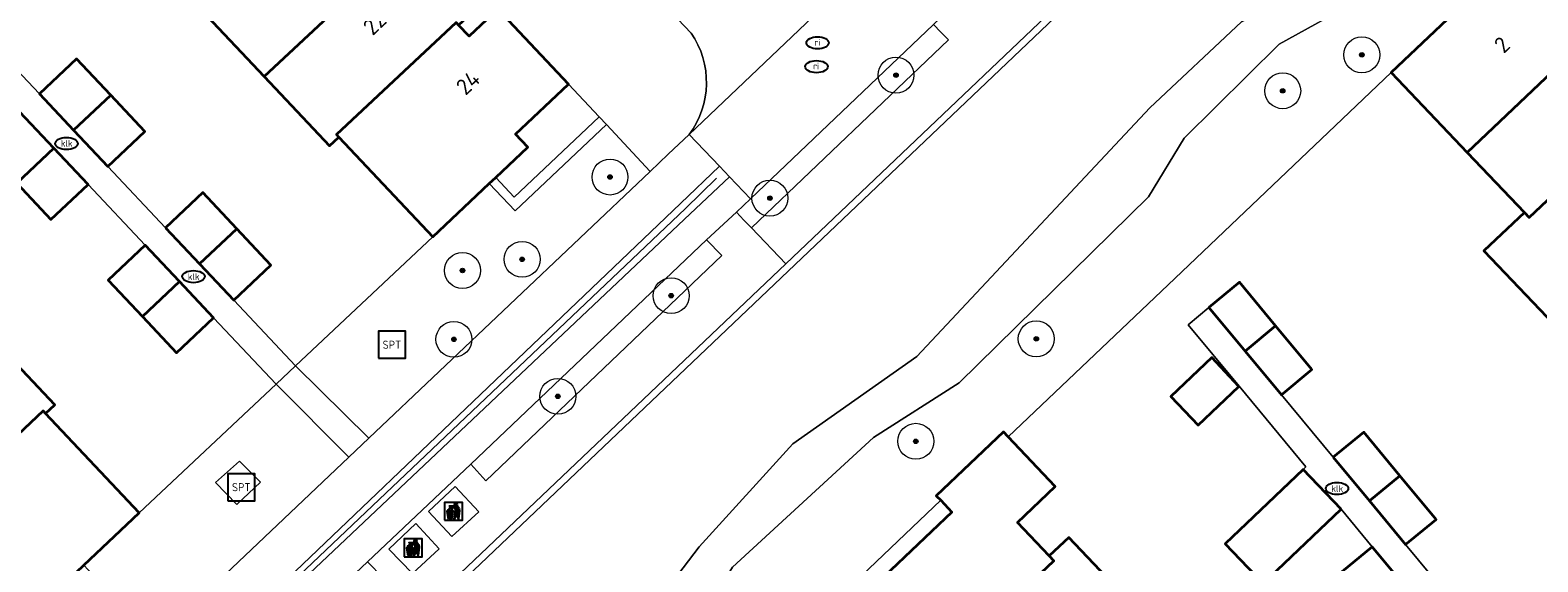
# Model space of a CAD drawing. Header units: metres. Extents: x 103671 to 105190, y 427150 to 429171.
# Tile 84 of 256: x 103834 to 103917, y 427788 to 427818. Entities that reach past the tile are written whole.
import ezdxf
from ezdxf.enums import TextEntityAlignment as Align

# ---------------------------------------------------------------- set-up
doc = ezdxf.new("R2010")
doc.units = ezdxf.units.M
for name, color, linetype, lineweight in [('B-WE-GR-BOOM-S', 253, 'Continuous', 25), ('B-WE-GR-HAAG-GV', 253, 'Continuous', 13), ('B-WE-IE-AFVAL APART PLAATS-S', 253, 'Continuous', 25), ('B-WE-IE-MEUBILAIR-S', 253, 'Continuous', 25), ('B-WE-IE-MEUBILAIR_WEGMEUBILAIR-S', 253, 'Continuous', 25), ('B-WE-IE-TERREINAFSCHEIDING_KUNSTMATIG_MUUR-G', 253, 'IE-TERREINAFSCHEIDING_KUNSTMATIG-SO', 18), ('B-WE-IE-TERREINAFSCHEIDING_KUNSTMATIG_MUUR-GV', 253, 'Continuous', 18), ('B-WE-OG-BEBOUWING-GV', 253, 'Continuous', 35), ('B-WE-OG-BEBOUWING-T18', 7, 'Continuous', 18), ('B-WE-OG-TERREIN_BEGROEID-GV', 253, 'Continuous', 18), ('B-WE-OG-TERREIN_ERF-GV', 253, 'Continuous', 18), ('B-WE-OG-TERREIN_OEVER-GV', 253, 'Continuous', 18), ('B-WE-OG-WATER_SLOOT-GV', 253, 'Continuous', 18), ('B-WE-RI-HWA_GOOT_MOLGOOT-G', 253, 'Continuous', 18), ('B-WE-VH-GESLOTENVERHARDING_BETON-GV', 253, 'Continuous', 18), ('B-WE-VH-ONVERHARD_ZAND-GV', 253, 'Continuous', 18), ('B-WE-VH-OPENVERHARDING-GV', 253, 'Continuous', 18), ('B-WE-VH-OPENVERHARDING_BETONSTRAATSTEEN-GV', 253, 'Continuous', 18)]:
    doc.layers.add(name, color=color, linetype=linetype, lineweight=lineweight)
doc.styles.add('NLCS-ISO', font='NLCS-ISO.ttf')
doc.styles.add('NLCS-ISO-M500-T18', font='NLCS-ISO.ttf', dxfattribs={"height": 0.9})
doc.linetypes.add('IE-TERREINAFSCHEIDING_KUNSTMATIG-SO', pattern='A,4,[82,NLCS.SHX,S=0.75,R=90,X=0,Y=0],4,-2', length=10)

# ---------------------------------------------------------------- blocks, each defined once
blk = doc.blocks.new('SIE-AFVAL APART PLAATS-SO')
h = blk.add_hatch(color=256)
h.dxf.hatch_style = 1
h.paths.add_polyline_path([(-0.09, 0.07), (-1.76, 0.07, 0.819081), (-1.79, -0.09), (-1.4, -2.19, 0.36153), (-1.37, -2.21), (-0.47, -2.21, 0.36153), (-0.44, -2.19), (-0.05, -0.09, 0.819081)])
h.paths.add_polyline_path([(-0.16, -0.1), (-0.2, -0.33), (-0.49, -0.33), (-0.47, -0.1)], flags=16)
h.paths.add_polyline_path([(-0.55, -0.1), (-0.58, -0.33), (-0.87, -0.33), (-0.87, -0.1)], flags=16)
h.paths.add_polyline_path([(-0.22, -0.42), (-0.27, -0.73), (-0.53, -0.73), (-0.5, -0.42)], flags=16)
h.paths.add_polyline_path([(-0.58, -0.42), (-0.61, -0.73), (-0.87, -0.73), (-0.87, -0.42)], flags=16)
h.paths.add_polyline_path([(-0.95, -0.1), (-0.95, -0.33), (-1.27, -0.33), (-1.29, -0.1)], flags=16)
h.paths.add_polyline_path([(-0.95, -0.42), (-0.95, -0.73), (-1.23, -0.73), (-1.26, -0.42)], flags=16)
h.paths.add_polyline_path([(-0.29, -0.83), (-0.34, -1.09), (-0.56, -1.09), (-0.54, -0.83)], flags=16)
h.paths.add_polyline_path([(-0.62, -0.83), (-0.65, -1.09), (-0.87, -1.09), (-0.87, -0.83)], flags=16)
h.paths.add_polyline_path([(-0.95, -0.83), (-0.95, -1.09), (-1.2, -1.09), (-1.22, -0.83)], flags=16)
h.paths.add_polyline_path([(-1.35, -0.33), (-1.64, -0.33), (-1.69, -0.1), (-1.37, -0.1)], flags=16)
h.paths.add_polyline_path([(-1.34, -0.42), (-1.31, -0.73), (-1.57, -0.73), (-1.63, -0.42)], flags=16)
h.paths.add_polyline_path([(-0.36, -1.18), (-0.41, -1.44), (-0.6, -1.44), (-0.57, -1.18)], flags=16)
h.paths.add_polyline_path([(-0.65, -1.18), (-0.68, -1.44), (-0.87, -1.44), (-0.87, -1.18)], flags=16)
h.paths.add_polyline_path([(-1.3, -0.83), (-1.28, -1.09), (-1.5, -1.09), (-1.55, -0.83)], flags=16)
h.paths.add_polyline_path([(-0.95, -1.18), (-0.95, -1.44), (-1.17, -1.44), (-1.19, -1.18)], flags=16)
h.paths.add_polyline_path([(-0.42, -1.53), (-0.47, -1.79), (-0.63, -1.79), (-0.6, -1.53)], flags=16)
h.paths.add_polyline_path([(-1.27, -1.18), (-1.25, -1.44), (-1.44, -1.44), (-1.49, -1.18)], flags=16)
h.paths.add_polyline_path([(-0.69, -1.53), (-0.71, -1.79), (-0.87, -1.79), (-0.87, -1.53)], flags=16)
h.paths.add_polyline_path([(-0.95, -1.53), (-0.95, -1.79), (-1.13, -1.79), (-1.16, -1.53)], flags=16)
h.paths.add_polyline_path([(-1.24, -1.53), (-1.22, -1.79), (-1.37, -1.79), (-1.42, -1.53)], flags=16)
h.paths.add_polyline_path([(-0.49, -1.89), (-0.53, -2.13), (-0.66, -2.13), (-0.64, -1.89)], flags=16)
h.paths.add_polyline_path([(-0.72, -1.89), (-0.74, -2.13), (-0.87, -2.13), (-0.87, -1.89)], flags=16)
h.paths.add_polyline_path([(-0.95, -1.89), (-0.95, -2.13), (-1.1, -2.13), (-1.12, -1.89)], flags=16)
h.paths.add_polyline_path([(-1.21, -1.89), (-1.18, -2.13), (-1.31, -2.13), (-1.35, -1.89)], flags=16)
h.paths.add_polyline_path([(-0.19, 0.78, -0.01173), (-0.3, 0.78, -0.148797), (-0.42, 1.03, -0.136076), (-0.69, 0.87), (-0.78, 0.85, -0.038293), (-1.14, 0.96), (-1.19, 0.81, -0.243822), (-1.56, 0.45, 0.344326), (-1, 0.22, -0.139345), (-0.6, 0.22, 0.618436), (-0.56, 0.27, -0.441494), (-0.47, 0.44, 0.309048)])
h.paths.add_polyline_path([(-0.49, 0.51, 0.351556), (-0.64, 0.31, 0.121061), (-1.02, 0.29, -0.288745), (-1.45, 0.42, 0.203599), (-1.12, 0.79), (-1.09, 0.87, 0.083075), (-0.28, 0.71, -0.242261)], flags=16)
h.paths.add_polyline_path([(-0.4, 0.79, -0.023345), (-0.63, 0.82, 0.07081), (-0.46, 0.9, 0.059965)], flags=16)
h.paths.add_polyline_path([(1.12, 1.48), (-1.07, 1.48, 0.860559), (-1.08, 1.42), (0.29, 1, -0.146703), (0.53, 0.28, 0.421968), (0.56, 0.25), (1.6, 0.31, 0.450293), (1.63, 0.34, 0.122241)])
h.paths.add_polyline_path([(0.26, 1.93, 1), (1.07, 1.93, 1)])
h.paths.add_polyline_path([(1.65, 0.15, 0.429303), (1.62, 0.18), (0.55, 0.23, 0.38429), (0.51, 0.2), (0.16, -2.16, 0.83726), (0.22, -2.18), (0.99, -0.78, -0.688204), (1.05, -0.78), (1.36, -2.14, 0.84934), (1.42, -2.14)])
for p, q in [((-0.09, 0.07), (-1.76, 0.07)), ((-1.4, -2.19), (-1.79, -0.09)), ((-1.37, -0.1), (-1.69, -0.1)), ((-1.64, -0.33), (-1.69, -0.1)), ((-1.64, -0.33), (-1.35, -0.33)), ((-1.63, -0.42), (-1.34, -0.42)), ((-1.57, -0.73), (-1.63, -0.42)), ((-1.57, -0.73), (-1.31, -0.73)), ((-1.55, -0.83), (-1.3, -0.83)), ((-1.5, -1.09), (-1.55, -0.83)), ((-1.5, -1.09), (-1.28, -1.09)), ((-1.49, -1.18), (-1.27, -1.18)), ((-1.44, -1.44), (-1.49, -1.18)), ((-1.44, -1.44), (-1.25, -1.44)), ((-1.42, -1.53), (-1.24, -1.53)), ((-1.37, -1.79), (-1.42, -1.53)), ((-1.37, -1.79), (-1.22, -1.79)), ((-1.37, -2.21), (-0.47, -2.21)), ((-1.31, -2.13), (-1.35, -1.89)), ((-1.35, -1.89), (-1.21, -1.89)), ((-1.31, -2.13), (-1.18, -2.13)), ((-0.95, -0.1), (-1.29, -0.1)), ((-1.27, -0.33), (-0.95, -0.33)), ((-1.26, -0.42), (-0.95, -0.42)), ((-1.23, -0.73), (-0.95, -0.73)), ((-1.22, -0.83), (-0.95, -0.83)), ((-1.2, -1.09), (-0.95, -1.09)), ((-1.19, -1.18), (-0.95, -1.18)), ((-1.17, -1.44), (-0.95, -1.44)), ((-1.16, -1.53), (-0.95, -1.53)), ((-1.13, -1.79), (-0.95, -1.79)), ((-1.12, -1.89), (-0.95, -1.89)), ((-1.1, -2.13), (-0.95, -2.13)), ((-0.95, -0.1), (-0.95, -0.33)), ((-0.95, -0.42), (-0.95, -0.73)), ((-0.95, -0.83), (-0.95, -1.09)), ((-0.95, -1.18), (-0.95, -1.44)), ((-0.95, -1.53), (-0.95, -1.79)), ((-0.95, -1.89), (-0.95, -2.13)), ((-0.87, -0.1), (-0.87, -0.33)), ((-0.55, -0.1), (-0.87, -0.1)), ((-0.87, -0.33), (-0.58, -0.33)), ((-0.87, -0.42), (-0.87, -0.73)), ((-0.87, -0.42), (-0.58, -0.42)), ((-0.87, -0.73), (-0.61, -0.73)), ((-0.87, -0.83), (-0.62, -0.83)), ((-0.87, -0.83), (-0.87, -1.09)), ((-0.87, -1.09), (-0.65, -1.09)), ((-0.87, -1.18), (-0.65, -1.18)), ((-0.87, -1.18), (-0.87, -1.44)), ((-0.87, -1.44), (-0.68, -1.44)), ((-0.87, -1.53), (-0.69, -1.53)), ((-0.87, -1.53), (-0.87, -1.79)), ((-0.87, -1.79), (-0.71, -1.79)), ((-0.87, -1.89), (-0.87, -2.13)), ((-0.87, -1.89), (-0.72, -1.89)), ((-0.87, -2.13), (-0.74, -2.13)), ((-0.66, -2.13), (-0.53, -2.13)), ((-0.64, -1.89), (-0.49, -1.89)), ((-0.63, -1.79), (-0.47, -1.79)), ((-0.6, -1.44), (-0.41, -1.44)), ((-0.6, -1.53), (-0.42, -1.53)), ((-0.57, -1.18), (-0.36, -1.18)), ((-0.56, -1.09), (-0.34, -1.09)), ((-0.54, -0.83), (-0.29, -0.83)), ((-0.53, -0.73), (-0.27, -0.73)), ((-0.53, -2.13), (-0.49, -1.89)), ((-0.5, -0.42), (-0.22, -0.42)), ((-0.49, -0.33), (-0.2, -0.33)), ((-0.16, -0.1), (-0.47, -0.1)), ((-0.47, -1.79), (-0.42, -1.53)), ((-0.44, -2.19), (-0.05, -0.09)), ((-0.41, -1.44), (-0.36, -1.18)), ((-0.34, -1.09), (-0.29, -0.83)), ((-0.27, -0.73), (-0.22, -0.42)), ((-0.2, -0.33), (-0.16, -0.1))]:
    blk.add_line(p, q)
blk.add_lwpolyline([(-2.5, -2.51), (2.5, -2.51), (2.5, 2.49), (-2.5, 2.49)], close=True)
for points in [[(-0.78, 0.85, -0.038293), (-1.14, 0.96), (-1.19, 0.81, -0.243822), (-1.56, 0.45, 0.344326), (-1, 0.22, -0.139345), (-0.6, 0.22, 0.618436), (-0.56, 0.27, -0.441494), (-0.47, 0.44, 0.309048), (-0.19, 0.78, -0.01173), (-0.3, 0.78, -0.01173)], [(-0.78, 0.85), (-0.69, 0.87, 0.136076), (-0.42, 1.03, 0.156405), (-0.29, 0.77)], [(-0.78, 0.85), (-0.69, 0.87, 0.136076), (-0.42, 1.03, 0.148797), (-0.3, 0.78, 0.148797)], [(-0.63, 0.82, 0.07081), (-0.46, 0.9, 0.059965), (-0.4, 0.79, 0.059965)], [(-0.4, 0.79, -0.023345), (-0.63, 0.82)]]:
    blk.add_lwpolyline(points, format="xyb")
for points in [[(-1.09, 0.87), (-1.12, 0.79, -0.203599), (-1.45, 0.42, 0.288745), (-1.02, 0.29, -0.121061), (-0.64, 0.31, -0.351556), (-0.49, 0.51, 0.242261), (-0.28, 0.71, -0.083075)], [(-1.07, 1.48), (1.12, 1.48, -0.122241), (1.63, 0.34, -0.450293), (1.6, 0.31), (0.56, 0.25, -0.421968), (0.53, 0.28, 0.146703), (0.29, 1), (-1.08, 1.42, -0.860559)], [(0.55, 0.23), (1.62, 0.18, -0.429303), (1.65, 0.15), (1.42, -2.14, -0.84934), (1.36, -2.14), (1.05, -0.78, 0.688204), (0.99, -0.78), (0.22, -2.18, -0.83726), (0.16, -2.16), (0.51, 0.2, -0.38429)]]:
    blk.add_lwpolyline(points, format="xyb", close=True)
for points in [[(-1.35, -0.33), (-1.37, -0.1)], [(-1.31, -0.73), (-1.34, -0.42)], [(-1.28, -1.09), (-1.3, -0.83)], [(-1.27, -0.33), (-1.29, -0.1)], [(-1.25, -1.44), (-1.27, -1.18)], [(-1.23, -0.73), (-1.26, -0.42)], [(-1.22, -1.79), (-1.24, -1.53)], [(-1.2, -1.09), (-1.22, -0.83)], [(-1.18, -2.13), (-1.21, -1.89)], [(-1.17, -1.44), (-1.19, -1.18)], [(-1.18, -2.22), (-1.18, -2.21)], [(-1.13, -1.79), (-1.16, -1.53)], [(-1.1, -2.13), (-1.12, -1.89)], [(-0.74, -2.13), (-0.72, -1.89)], [(-0.71, -1.79), (-0.69, -1.53)], [(-0.68, -1.44), (-0.65, -1.18)], [(-0.66, -2.13), (-0.64, -1.89)], [(-0.65, -1.09), (-0.62, -0.83)], [(-0.63, -1.79), (-0.6, -1.53)], [(-0.61, -0.73), (-0.58, -0.42)], [(-0.6, -1.44), (-0.57, -1.18)], [(-0.58, -0.33), (-0.55, -0.1)], [(-0.56, -1.09), (-0.54, -0.83)], [(-0.53, -0.73), (-0.5, -0.42)], [(-0.49, -0.33), (-0.47, -0.1)]]:
    blk.add_lwpolyline(points)
blk.add_circle((0.66, 1.93), 0.401)
for centre, radius, start, end in [((-1.76, -0.01), 0.0869, 90, 247.281), ((-0.09, -0.01), 0.0869, 292.719, 90), ((-1.37, -2.18), 0.0318, 190.4943, 270), ((-0.47, -2.18), 0.0318, 270, 349.5057)]:
    blk.add_arc(centre, radius, start, end)
blk = doc.blocks.new('SIE-MEUBILAIR_PUT_RIOOLPUT-SO')
blk.add_ellipse((0, 0), major_axis=(1.25, 0), ratio=0.54)
at = {"style": 'NLCS-ISO'}
blk.add_text('ri', height=0.75, dxfattribs=at).set_placement((-0.04, 0.07), align=Align.MIDDLE_CENTER)
blk = doc.blocks.new('SIE-MEUBILAIR_PUT_KOLK-SO')
blk.add_ellipse((0, 0), major_axis=(1.25, 0), ratio=0.54)
at = {"style": 'NLCS-ISO'}
blk.add_text('klk', height=0.75, dxfattribs=at).set_placement((0.03, 0), align=Align.MIDDLE_CENTER)
blk = doc.blocks.new('SIE-WEG_SPEELTOESTEL-SO')
at = {"flags": 128}
blk.add_lwpolyline([(-3.75, -3.75), (3.75, -3.75), (3.75, 3.75), (-3.75, 3.75)], close=True, dxfattribs=at)
at = {"style": 'NLCS-ISO'}
blk.add_text('SPT', height=2.25, dxfattribs=at).set_placement((0, 0), align=Align.MIDDLE_CENTER)
blk = doc.blocks.new('SGR-BOOM_GBKN-SO')
at = {"linetype": 'ByBlock', "lineweight": 18}
h = blk.add_hatch(color=0, dxfattribs=at)
h.dxf.hatch_style = 1
edge = h.paths.add_edge_path()
edge.add_arc((0, 0), 0.25, 0, 360)
at = {"color": 0, "linetype": 'ByBlock', "lineweight": 18}
for radius in [2, 0.25]:
    blk.add_circle((0, 0), radius, dxfattribs=at)
at = {"color": 0, "linetype": 'ByBlock', "lineweight": 18, "style": 'NLCS-ISO'}
blk.add_attdef('SOORT', (2.5, 0), '', height=1.5, dxfattribs=at)

msp = doc.modelspace()

# ---------------------------------------------------------------- linework, layer by layer
at = {"layer": 'B-WE-GR-HAAG-GV', "flags": 128}
for points in [[(103872.925, 427807.545), (103873.343, 427807.105), (103873.76, 427806.665), (103884.721, 427817.134), (103884.302, 427817.563), (103883.882, 427817.992), (103873.71, 427808.294)], [(103865.707, 427812.414), (103865.302, 427812.851), (103860.575, 427808.389), (103859.546, 427809.478), (103859.188, 427809.14), (103860.622, 427807.626)], [(103871.269, 427805.998), (103858.164, 427793.525), (103858.99, 427792.606), (103872.124, 427805.137)]]:
    msp.add_lwpolyline(points, close=True, dxfattribs=at)
at = {"layer": 'B-WE-IE-TERREINAFSCHEIDING_KUNSTMATIG_MUUR-G', "flags": 128}
msp.add_lwpolyline([(103788.275, 427720.967), (103789.749, 427722.37), (103791.955, 427724.47), (103818.777, 427750), (103914.947, 427841.537), (103918.264, 427844.694), (103918.915, 427845.314), (103925.304, 427834.025), (103925.634, 427834.225), (103919.011, 427845.923), (103875.669, 427804.671), (103832.356, 427763.447), (103818.228, 427750), (103788.002, 427721.231)], close=True, dxfattribs=at)
at = {"layer": 'B-WE-IE-TERREINAFSCHEIDING_KUNSTMATIG_MUUR-GV', "flags": 128}
msp.add_lwpolyline([(103788.275, 427720.967), (103789.749, 427722.37), (103791.955, 427724.47), (103818.777, 427750), (103914.947, 427841.537), (103918.264, 427844.694), (103918.915, 427845.314), (103925.304, 427834.025), (103925.634, 427834.225), (103919.011, 427845.923), (103875.669, 427804.671), (103832.356, 427763.447), (103818.228, 427750), (103788.002, 427721.231)], close=True, dxfattribs=at)
at = {"layer": 'B-WE-OG-BEBOUWING-GV', "flags": 128}
for points in [[(103843.176, 427818.803), (103846.672, 427815.091), (103854.341, 427822.276), (103850.845, 427825.989)], [(103850.824, 427811.718), (103850.687, 427811.863), (103857.341, 427818.099), (103857.478, 427817.953), (103857.973, 427818.419), (103854.341, 427822.276), (103846.672, 427815.091), (103850.308, 427811.231)], [(103916.239, 427821.882), (103909.331, 427815.308), (103913.557, 427810.867), (103920.467, 427817.433)], [(103857.478, 427817.953), (103857.341, 427818.099), (103850.687, 427811.863), (103850.824, 427811.718), (103856.05, 427806.177), (103859.188, 427809.14), (103859.546, 427809.478), (103861.33, 427811.164), (103860.644, 427811.891), (103863.586, 427814.669), (103859.655, 427818.835), (103858.061, 427817.334)], [(103920.467, 427817.433), (103913.557, 427810.867), (103916.735, 427807.528), (103917.008, 427807.241), (103921.668, 427811.668), (103921.941, 427811.381), (103923.952, 427813.294), (103924.105, 427813.133), (103924.34, 427813.357)], [(103838.145, 427814.052), (103836.245, 427816.068), (103834.178, 427814.12), (103836.078, 427812.104)], [(103838.145, 427814.052), (103836.078, 427812.104), (103837.978, 427810.088), (103840.045, 427812.036)], [(103833.087, 427813.115), (103831.022, 427811.17), (103832.916, 427809.159), (103834.981, 427811.103)], [(103834.981, 427811.103), (103832.916, 427809.159), (103834.815, 427807.142), (103836.88, 427809.086)], [(103918.762, 427800.901), (103925.665, 427807.461), (103921.941, 427811.381), (103921.668, 427811.668), (103917.008, 427807.241), (103916.735, 427807.528), (103914.489, 427805.391)], [(103841.189, 427806.682), (103843.083, 427804.673), (103845.149, 427806.622), (103843.256, 427808.631)], [(103845.149, 427806.622), (103843.083, 427804.673), (103844.983, 427802.658), (103847.049, 427804.606)], [(103841.964, 427803.685), (103840.063, 427805.704), (103837.998, 427803.76), (103839.899, 427801.741)], [(103841.964, 427803.685), (103839.899, 427801.741), (103841.798, 427799.724), (103843.863, 427801.668)], [(103899.201, 427802.243), (103901.213, 427799.815), (103902.907, 427801.219), (103900.895, 427803.646)], [(103902.907, 427801.219), (103901.213, 427799.815), (103903.225, 427797.388), (103904.918, 427798.792)], [(103834.516, 427796.348), (103835.026, 427796.828), (103831.389, 427800.687), (103823.762, 427793.468), (103827.393, 427789.612), (103827.903, 427790.091), (103827.766, 427790.237), (103834.379, 427796.494)], [(103900.862, 427797.853), (103899.362, 427799.461), (103897.079, 427797.288), (103898.595, 427795.694)], [(103830.823, 427783.784), (103833.753, 427786.552), (103834.44, 427785.825), (103836.233, 427787.519), (103836.638, 427787.902), (103839.725, 427790.819), (103834.516, 427796.348), (103834.379, 427796.494), (103827.766, 427790.237), (103827.903, 427790.091), (103828.492, 427789.465), (103826.891, 427787.958)], [(103888.04, 427795.045), (103887.782, 427795.318), (103884.041, 427791.775), (103884.285, 427791.518), (103884.911, 427790.858), (103879.253, 427785.489), (103883.555, 427780.956), (103884.642, 427781.994), (103884.378, 427782.271), (103890.581, 427788.145), (103890.318, 427788.423), (103888.551, 427790.289), (103890.656, 427792.283)], [(103906.109, 427793.908), (103908.12, 427791.48), (103909.814, 427792.884), (103907.803, 427795.312)], [(103906.552, 427791.022), (103904.442, 427793.238), (103900.096, 427789.102), (103902.206, 427786.886)], [(103909.814, 427792.884), (103908.12, 427791.48), (103910.132, 427789.053), (103911.826, 427790.457)], [(103890.318, 427788.423), (103890.581, 427788.145), (103884.378, 427782.271), (103884.642, 427781.994), (103888.319, 427778.143), (103895.595, 427785.032), (103891.407, 427789.454)], [(103908.281, 427788.935), (103906.587, 427787.531), (103908.599, 427785.104), (103910.293, 427786.508)]]:
    msp.add_lwpolyline(points, close=True, dxfattribs=at)
at = {"layer": 'B-WE-OG-TERREIN_BEGROEID-GV', "flags": 128}
for points in [[(103861.506, 427769.715), (103861.163, 427770.079), (103864.851, 427773.561), (103865.142, 427773.256), (103869.231, 427777.156), (103874.715, 427782.388), (103884.285, 427791.518), (103884.041, 427791.775), (103887.782, 427795.318), (103888.04, 427795.045), (103896.924, 427803.5), (103909.331, 427815.308), (103916.239, 427821.882), (103921.289, 427826.688), (103920.162, 427828.658), (103925.822, 427833.889), (103925.634, 427834.225), (103925.304, 427834.025), (103918.915, 427845.314), (103918.264, 427844.694), (103920.976, 427839.253)], [(103919.984, 427831.75), (103912.966, 427824.375), (103907.61, 427819.393), (103903.103, 427816.897), (103897.813, 427811.664), (103895.848, 427808.394), (103885.304, 427798.052), (103880.545, 427795.019), (103872.711, 427787.806), (103869.011, 427781.741), (103863.795, 427776.492), (103857.463, 427772.164), (103852.735, 427767.855), (103847.669, 427761.637), (103835.036, 427750), (103831.866, 427747.08)]]:
    msp.add_lwpolyline(points, dxfattribs=at)
for points in [[(103868.128, 427809.806), (103865.707, 427812.414), (103860.622, 427807.626), (103859.188, 427809.14), (103856.05, 427806.177), (103848.423, 427799.002), (103852.494, 427794.973)], [(103851.381, 427793.917), (103847.335, 427797.978), (103839.725, 427790.819), (103836.638, 427787.902), (103838.101, 427786.349), (103832.962, 427781.505), (103835.012, 427779.354), (103835.496, 427778.846)], [(103843.975, 427792.505), (103845.304, 427793.686), (103846.46, 427792.53), (103845.156, 427791.275)]]:
    msp.add_lwpolyline(points, close=True, dxfattribs=at)
at = {"layer": 'B-WE-OG-TERREIN_ERF-GV', "flags": 128}
for points in [[(103820.305, 427860.617), (103819.214, 427859.59), (103822.879, 427855.696), (103826.375, 427851.982), (103829.871, 427848.269), (103833.367, 427844.556), (103836.862, 427840.843), (103840.358, 427837.129), (103843.854, 427833.416), (103847.35, 427829.702), (103850.845, 427825.989), (103854.341, 427822.276), (103857.973, 427818.419), (103857.478, 427817.953), (103858.061, 427817.334), (103859.655, 427818.835)], [(103865.302, 427812.851), (103863.586, 427814.669), (103860.644, 427811.891), (103861.33, 427811.164), (103859.546, 427809.478), (103860.575, 427808.389)], [(103900.862, 427797.853), (103898.595, 427795.694), (103897.079, 427797.288), (103899.362, 427799.461)]]:
    msp.add_lwpolyline(points, close=True, dxfattribs=at)
for points in [[(103830.981, 427817.511), (103834.178, 427814.12), (103836.245, 427816.068), (103838.145, 427814.052), (103840.045, 427812.036), (103837.978, 427810.088), (103841.189, 427806.682), (103843.256, 427808.631), (103845.149, 427806.622), (103847.049, 427804.606), (103844.983, 427802.658), (103848.423, 427799.002), (103856.05, 427806.177), (103850.824, 427811.718), (103850.308, 427811.231), (103846.672, 427815.091), (103843.176, 427818.803), (103839.679, 427822.516), (103836.183, 427826.228), (103832.686, 427829.941)], [(103927.148, 427787.592), (103923.958, 427790.945), (103919.696, 427795.423), (103921.941, 427797.56), (103918.762, 427800.901), (103914.489, 427805.391), (103916.735, 427807.528), (103913.557, 427810.867), (103909.331, 427815.308), (103896.924, 427803.5), (103888.04, 427795.045), (103890.656, 427792.283), (103888.551, 427790.289), (103890.318, 427788.423), (103891.407, 427789.454), (103895.595, 427785.032)], [(103831.389, 427800.687), (103835.026, 427796.828), (103834.516, 427796.348), (103839.725, 427790.819), (103847.335, 427797.978), (103843.863, 427801.668), (103841.798, 427799.724), (103839.899, 427801.741), (103837.998, 427803.76), (103840.063, 427805.704), (103836.88, 427809.086), (103834.815, 427807.142), (103832.916, 427809.159)], [(103906.587, 427787.531), (103908.281, 427788.935), (103906.552, 427791.022), (103902.206, 427786.886), (103900.096, 427789.102), (103904.442, 427793.238), (103904.595, 427793.384), (103900.879, 427797.868), (103898.047, 427801.286), (103899.201, 427802.243), (103900.895, 427803.646), (103902.907, 427801.219), (103904.918, 427798.792), (103903.225, 427797.388), (103906.109, 427793.908), (103907.803, 427795.312), (103909.814, 427792.884), (103911.826, 427790.457), (103910.132, 427789.053), (103913.016, 427785.573)], [(103879.253, 427785.489), (103884.911, 427790.858), (103884.285, 427791.518), (103874.715, 427782.388)]]:
    msp.add_lwpolyline(points, dxfattribs=at)
at = {"layer": 'B-WE-OG-TERREIN_OEVER-GV', "flags": 128}
for points in [[(103920.976, 427839.253), (103918.264, 427844.694), (103914.947, 427841.537), (103916.991, 427839.91), (103917.547, 427840.478), (103918.92, 427839.058), (103918.549, 427838.726), (103919.054, 427837.333), (103918.378, 427835.519), (103916.334, 427832.657), (103911.266, 427826.093), (103905.16, 427820.353), (103901.015, 427818.13), (103895.904, 427813.351), (103882.959, 427799.518), (103876.067, 427794.653), (103870.86, 427788.926), (103865.584, 427781.985), (103862.346, 427778.252), (103857.959, 427776.228), (103850.181, 427769.023), (103845.551, 427763.331), (103835.929, 427755.077), (103830.381, 427750)], [(103831.866, 427747.08), (103835.036, 427750), (103847.669, 427761.637), (103852.735, 427767.855), (103857.463, 427772.164), (103863.795, 427776.492), (103869.011, 427781.741), (103872.711, 427787.806), (103880.545, 427795.019), (103885.304, 427798.052), (103895.848, 427808.394), (103897.813, 427811.664), (103903.103, 427816.897), (103907.61, 427819.393), (103912.966, 427824.375), (103919.984, 427831.75)]]:
    msp.add_lwpolyline(points, dxfattribs=at)
at = {"layer": 'B-WE-OG-WATER_SLOOT-GV', "flags": 128}
msp.add_lwpolyline([(103830.381, 427750), (103835.929, 427755.077), (103845.551, 427763.331), (103850.181, 427769.023), (103857.959, 427776.228), (103862.346, 427778.252), (103865.584, 427781.985), (103870.86, 427788.926), (103876.067, 427794.653), (103882.959, 427799.518), (103895.904, 427813.351), (103901.015, 427818.13), (103905.16, 427820.353), (103911.266, 427826.093), (103916.334, 427832.657), (103918.378, 427835.519), (103919.054, 427837.333), (103918.549, 427838.726), (103917.937, 427838.178), (103916.573, 427839.482), (103916.991, 427839.91), (103914.947, 427841.537), (103818.777, 427750)], dxfattribs=at)
at = {"layer": 'B-WE-RI-HWA_GOOT_MOLGOOT-G', "flags": 128}
msp.add_lwpolyline([(103835.42, 427774.727), (103837.495, 427776.76), (103870.09, 427807.746), (103870.093, 427807.749), (103871.825, 427809.44)], dxfattribs=at)
at = {"layer": 'B-WE-VH-GESLOTENVERHARDING_BETON-GV', "flags": 128}
for points in [[(103855.807, 427790.895), (103857.101, 427789.496), (103858.601, 427790.88), (103857.298, 427792.29)], [(103853.612, 427788.803), (103854.925, 427787.437), (103856.408, 427788.824), (103855.1, 427790.223)]]:
    msp.add_lwpolyline(points, close=True, dxfattribs=at)
at = {"layer": 'B-WE-VH-ONVERHARD_ZAND-GV', "flags": 128}
for points in [[(103872.925, 427807.545), (103873.343, 427807.105), (103873.76, 427806.665), (103884.721, 427817.134), (103884.302, 427817.563), (103883.882, 427817.992), (103873.71, 427808.294)], [(103865.707, 427812.414), (103865.302, 427812.851), (103860.575, 427808.389), (103859.546, 427809.478), (103859.188, 427809.14), (103860.622, 427807.626)], [(103871.269, 427805.998), (103858.164, 427793.525), (103858.99, 427792.606), (103872.124, 427805.137)], [(103846.46, 427792.53), (103845.304, 427793.686), (103843.975, 427792.505), (103845.156, 427791.275)]]:
    msp.add_lwpolyline(points, close=True, dxfattribs=at)
at = {"layer": 'B-WE-VH-OPENVERHARDING-GV', "flags": 128}
for points in [[(103833.087, 427813.115), (103834.981, 427811.103), (103836.88, 427809.086), (103840.063, 427805.704), (103841.964, 427803.685), (103843.863, 427801.668), (103847.335, 427797.978), (103848.423, 427799.002), (103844.983, 427802.658), (103843.083, 427804.673), (103841.189, 427806.682), (103837.978, 427810.088), (103836.078, 427812.104), (103834.178, 427814.12), (103830.981, 427817.511)], [(103913.016, 427785.573), (103910.132, 427789.053), (103908.12, 427791.48), (103906.109, 427793.908), (103903.225, 427797.388), (103901.213, 427799.815), (103899.201, 427802.243), (103898.047, 427801.286), (103900.879, 427797.868), (103904.595, 427793.384), (103904.442, 427793.238), (103906.552, 427791.022), (103908.281, 427788.935), (103910.293, 427786.508)]]:
    msp.add_lwpolyline(points, dxfattribs=at)
at = {"layer": 'B-WE-VH-OPENVERHARDING_BETONSTRAATSTEEN-GV', "flags": 128}
for points in [[(103805.351, 427883.354), (103808.168, 427880.613), (103812.747, 427876.158), (103823.189, 427865.868), (103819.05, 427861.95), (103820.305, 427860.617), (103859.655, 427818.835), (103863.586, 427814.669), (103865.302, 427812.851), (103865.707, 427812.414), (103868.128, 427809.806), (103869.141, 427810.767), (103870.297, 427811.87)], [(103916.561, 427849.051), (103916.992, 427848.632), (103917.424, 427848.213), (103913.58, 427844.546), (103913.169, 427845.003), (103912.757, 427845.461), (103911.188, 427843.975), (103911.615, 427843.528), (103912.043, 427843.08), (103902.388, 427833.907), (103901.968, 427834.366), (103901.547, 427834.825), (103895.759, 427829.313), (103896.195, 427828.882), (103896.632, 427828.451), (103886.258, 427818.587), (103885.852, 427819.039), (103885.446, 427819.491), (103883.882, 427817.992), (103884.302, 427817.563), (103884.721, 427817.134), (103873.76, 427806.665), (103875.669, 427804.671), (103919.011, 427845.923)], [(103907.936, 427847.963), (103896.126, 427836.61), (103895.052, 427835.578), (103881.88, 427822.916), (103881.702, 427822.744), (103880.261, 427821.373), (103880.216, 427821.329), (103870.297, 427811.87), (103871.982, 427810.104), (103872.542, 427809.518), (103873.71, 427808.294), (103883.882, 427817.992)], [(103865.558, 427822.626), (103870.407, 427817.511)], [(103870.407, 427817.511), (103865.558, 427822.626)], [(103870.297, 427811.87), (103880.216, 427821.329)], [(103830.233, 427767.016), (103837.193, 427773.578), (103838.711, 427775.125), (103852.421, 427788.087), (103858.164, 427793.525), (103871.269, 427805.998), (103872.925, 427807.545), (103873.71, 427808.294), (103872.542, 427809.518), (103870.365, 427807.461), (103835.411, 427774.413), (103835.111, 427774.73), (103837.303, 427776.954), (103869.816, 427808.033), (103871.982, 427810.104), (103870.297, 427811.87), (103869.141, 427810.767), (103868.128, 427809.806), (103852.494, 427794.973), (103851.381, 427793.917), (103835.496, 427778.846), (103833.012, 427776.489)]]:
    msp.add_lwpolyline(points, dxfattribs=at)
at = {"layer": 'B-WE-VH-OPENVERHARDING_BETONSTRAATSTEEN-GV'}
for points in [[(103870.407, 427817.511, -0.322453), (103870.297, 427811.87)], [(103870.297, 427811.87, 0.322453), (103870.407, 427817.511)]]:
    msp.add_lwpolyline(points, format="xyb", dxfattribs=at)
at = {"layer": 'B-WE-VH-OPENVERHARDING_BETONSTRAATSTEEN-GV', "flags": 128}
for points in [[(103872.542, 427809.518), (103871.982, 427810.104), (103869.816, 427808.033), (103837.303, 427776.954), (103835.111, 427774.73), (103835.411, 427774.413), (103870.365, 427807.461)], [(103875.669, 427804.671), (103873.76, 427806.665), (103873.343, 427807.105), (103872.925, 427807.545), (103871.269, 427805.998), (103872.124, 427805.137), (103858.99, 427792.606), (103858.164, 427793.525), (103852.421, 427788.087), (103853.286, 427787.203), (103839.562, 427774.16), (103838.711, 427775.125), (103837.193, 427773.578), (103838.034, 427772.713), (103830.449, 427765.485), (103832.356, 427763.447)], [(103848.423, 427799.002), (103847.335, 427797.978), (103851.381, 427793.917), (103852.494, 427794.973)], [(103855.807, 427790.895), (103857.298, 427792.29), (103858.601, 427790.88), (103857.101, 427789.496)], [(103853.612, 427788.803), (103855.1, 427790.223), (103856.408, 427788.824), (103854.925, 427787.437)]]:
    msp.add_lwpolyline(points, close=True, dxfattribs=at)

# ---------------------------------------------------------------- block references
at = {"layer": 'B-WE-GR-BOOM-S', "xscale": 0.5, "yscale": 0.5, "zscale": 0.5}
for p in [(103907.7, 427816.3), (103881.8, 427815.165), (103903.3, 427814.3), (103865.9, 427809.5), (103874.791, 427808.326), (103861.014, 427804.922), (103857.7, 427804.3), (103869.3, 427802.9), (103857.222, 427800.471), (103889.6, 427800.5), (103863, 427797.3), (103882.9, 427794.8)]:
    msp.add_blockref('SGR-BOOM_GBKN-SO', p, dxfattribs=at)
at = {"layer": 'B-WE-IE-AFVAL APART PLAATS-S', "xscale": 0.2, "yscale": 0.2, "zscale": 0.2}
for p in [(103857.199, 427790.906), (103854.958, 427788.871)]:
    msp.add_blockref('SIE-AFVAL APART PLAATS-SO', p, dxfattribs=at)
at = {"layer": 'B-WE-IE-MEUBILAIR-S', "xscale": 0.5, "yscale": 0.5, "zscale": 0.5}
for name, p in [('SIE-MEUBILAIR_PUT_RIOOLPUT-SO', (103877.443, 427816.963)), ('SIE-MEUBILAIR_PUT_RIOOLPUT-SO', (103877.381, 427815.64)), ('SIE-MEUBILAIR_PUT_KOLK-SO', (103835.68, 427811.37)), ('SIE-MEUBILAIR_PUT_KOLK-SO', (103842.74, 427803.96)), ('SIE-MEUBILAIR_PUT_KOLK-SO', (103906.32, 427792.17))]:
    msp.add_blockref(name, p, dxfattribs=at)
at = {"layer": 'B-WE-IE-MEUBILAIR_WEGMEUBILAIR-S', "xscale": 0.2, "yscale": 0.2, "zscale": 0.2}
for p in [(103853.774, 427800.171), (103845.396, 427792.246)]:
    msp.add_blockref('SIE-WEG_SPEELTOESTEL-SO', p, dxfattribs=at)

# ---------------------------------------------------------------- texts
at = {"layer": 'B-WE-OG-BEBOUWING-T18', "style": 'NLCS-ISO-M500-T18'}
for s, rotation, p in [('22', 43.3, (103852.819, 427818.057)), ('2', 43.5, (103915.492, 427816.861)), ('24', 43.3, (103858.009, 427814.751))]:
    msp.add_text(s, height=0.9, rotation=rotation, dxfattribs=at).set_placement(p, align=Align.MIDDLE)

doc.saveas('drawing.dxf')
